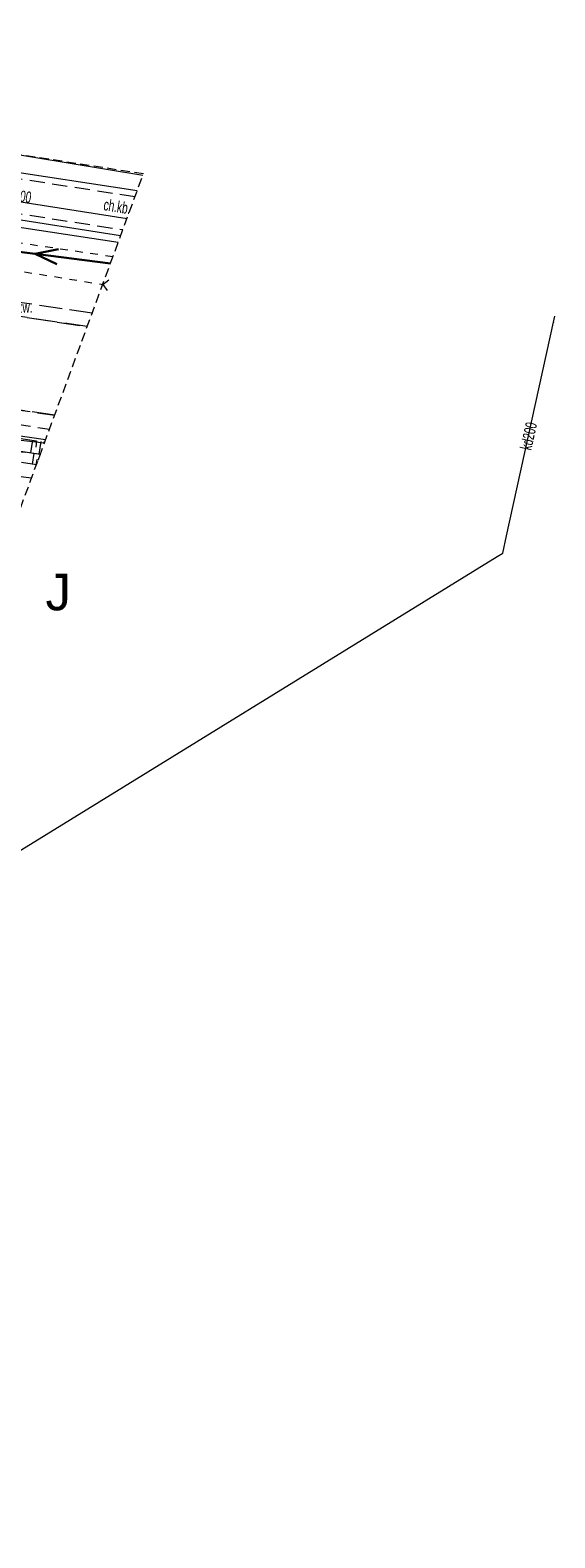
# Model space of a CAD drawing. Header units: metres. Extents: x 6541766 to 6542290, y 5894743 to 5895338.
# Tile 77 of 78: x 6541992 to 6542027, y 5895214 to 5895313. Entities that reach past the tile are written whole.
import ezdxf
from ezdxf.enums import TextEntityAlignment as Align

# ---------------------------------------------------------------- set-up
doc = ezdxf.new("R2010")
doc.units = ezdxf.units.M
for name, pattern in [('0.5_0.5', [1, 0.5, -0.5]), ('1.0_0.5', [1.5, 1, -0.5]), ('1.5_0.5', [2, 1.5, -0.5]), ('2', [0.9, 0.6, -0.3]), ('otkz_500', [1, 0.5, -0.5]), ('suep_nn_500', [0])]:
    doc.linetypes.add(name, pattern=pattern)
for name, color, linetype in [('000 Inne (niezydentyfikowane)', 7, 'Continuous'), ('219-działka ewidencyjna', 7, 'Continuous'), ('chodnik', 7, 'Continuous'), ('chodnik-Atr17', 7, 'Continuous'), ('jezdnia', 7, 'Continuous'), ('jezdnia-Atr17', 7, 'Continuous'), ('przepust', 7, 'Continuous'), ('przewód elektroenergetyczny niskiego napięcia', 7, 'Continuous'), ('przewód elektroenergetyczny podziemny', 7, 'Continuous'), ('przewód gazowy', 7, 'Continuous'), ('przewód kanalizacyjny', 7, 'Continuous'), ('przewód kanalizacyjny-Atr1', 7, 'Continuous'), ('przewód telekomunikacyjny podziemny', 7, 'Continuous'), ('przewód wodociągowy', 7, 'Continuous'), ('skarpa nieumocniona', 7, 'Continuous'), ('Zakres', 7, 'Continuous')]:
    doc.layers.add(name, color=color, linetype=linetype)
for name, color, linetype, lineweight in [('_dr_ścieki kd', 36, 'Continuous', 30), ('A-OPIS', 4, 'Continuous', 20), ('IE - podklad', 8, 'Continuous', 9)]:
    doc.layers.add(name, color=color, linetype=linetype, lineweight=lineweight)
doc.styles.add('MtXpl_Arial59', font='arial.ttf', dxfattribs={"height": 0.2})

# ---------------------------------------------------------------- blocks, each defined once
blk = doc.blocks.new('blok - sanitarne pzt chelmza ng')
at = {"color": 0, "linetype": 'Continuous'}
for p, q in [((6542492.706, 5895298.49), (6542482.786, 5895299.751)), ((6542492.706, 5895298.49), (6542494.257, 5895298.796)), ((6542497.666, 5895297.859), (6542492.706, 5895298.49)), ((6542492.706, 5895298.49), (6542494.131, 5895297.804))]:
    blk.add_line(p, q, dxfattribs=at)
at = {"layer": 'przewód elektroenergetyczny niskiego napięcia', "color": 1, "linetype": 'suep_nn_500', "lineweight": 9}
blk.add_line((6542497.666, 5895297.859), (6542488.77, 5895298.99), dxfattribs=at)
at = {"layer": 'przewód elektroenergetyczny podziemny', "color": 1, "linetype": 'Continuous', "lineweight": 9}
for p, q in [((6542499.791, 5895303.634), (6542488.787, 5895305.443)), ((6542461.49, 5895290.96), (6542493.406, 5895286.278)), ((6542492.474, 5895283.744), (6542489.6, 5895284.12))]:
    blk.add_line(p, q, dxfattribs=at)
at = {"layer": 'przewód gazowy', "color": 52, "linetype": 'Continuous', "lineweight": 9}
for p, q in [((6542498.329, 5895299.661), (6542481.85, 5895302.25)), ((6542485.89, 5895301.11), (6542498.178, 5895299.25))]:
    blk.add_line(p, q, dxfattribs=at)
at = {"layer": 'przewód kanalizacyjny', "color": 34, "linetype": 'Continuous', "lineweight": 9}
for p, q in [((6542474.77, 5895304.56), (6542498.753, 5895300.813)), ((6542474.77, 5895304.56), (6542498.753, 5895300.813)), ((6542523.71, 5895279.95), (6542526.8, 5895293.99)), ((6542526.8, 5895293.99), (6542526.88, 5895294.38)), ((6542523.47, 5895278.83), (6542523.71, 5895279.95)), ((6542523.08, 5895278.6), (6542523.47, 5895278.83)), ((6542454.82, 5895236.55), (6542523.08, 5895278.6))]:
    blk.add_line(p, q, dxfattribs=at)
at = {"layer": 'przewód telekomunikacyjny podziemny', "color": 30, "linetype": 'Continuous', "lineweight": 9}
blk.add_line((6542479.54, 5895305.7), (6542499.424, 5895302.636), dxfattribs=at)
blk.add_line((6542479.54, 5895305.7), (6542499.424, 5895302.636), dxfattribs=at)
at = {"layer": 'przewód wodociągowy', "color": 5, "linetype": 'Continuous', "lineweight": 9}
blk.add_line((6542434.77, 5895292.78), (6542493.327, 5895286.062), dxfattribs=at)
at = {"layer": 'przewód kanalizacyjny-Atr1', "color": 34, "lineweight": 9, "width": 0.667}
blk.add_text('kd300', height=0.75, rotation=351.12, dxfattribs=at).set_placement((6542490.6, 5895302.09))
blk.add_text('kd200', height=0.75, rotation=77.588, dxfattribs=at).set_placement((6542524.96, 5895285.62), align=Align.MIDDLE_LEFT)
blk = doc.blocks.new('blok - podklad szary rfqfqw')
at = {"color": 8, "linetype": 'Continuous', "lineweight": 9}
for q in [(6541997.564, 5895296.769), (6541997.451, 5895296.07)]:
    blk.add_line((6541997.158, 5895296.476), q, dxfattribs=at)
at = {"color": 8, "linetype": 'Continuous', "lineweight": 9, "extrusion": (0, 0, -1)}
for points in [[(-6542026.762, 5895293.966), (-6542026.776, 5895294.028), (-6542026.756, 5895294)], [(-6542026.776, 5895294.028), (-6542026.762, 5895293.966), (-6542026.79, 5895293.946)], [(-6542026.776, 5895294.028), (-6542026.79, 5895293.946), (-6542026.81, 5895294.034)], [(-6542026.81, 5895294.034), (-6542026.79, 5895293.946), (-6542026.824, 5895293.952)], [(-6542026.81, 5895294.034), (-6542026.824, 5895293.952), (-6542026.838, 5895294.014)], [(-6542026.838, 5895294.014), (-6542026.824, 5895293.952), (-6542026.844, 5895293.98)], [(-6542023.042, 5895278.576), (-6542023.056, 5895278.638), (-6542023.036, 5895278.61)], [(-6542023.056, 5895278.638), (-6542023.042, 5895278.576), (-6542023.07, 5895278.556)], [(-6542023.056, 5895278.638), (-6542023.07, 5895278.556), (-6542023.09, 5895278.644)], [(-6542023.09, 5895278.644), (-6542023.07, 5895278.556), (-6542023.104, 5895278.562)], [(-6542023.09, 5895278.644), (-6542023.104, 5895278.562), (-6542023.118, 5895278.624)], [(-6542023.118, 5895278.624), (-6542023.104, 5895278.562), (-6542023.124, 5895278.59)]]:
    blk.add_solid(points, dxfattribs=at)
at = {"layer": '000 Inne (niezydentyfikowane)', "color": 8, "linetype": 'Continuous', "lineweight": 9}
for p, q in [((6541992.54, 5895286.24), (6541992.41, 5895285.41)), ((6541992.81, 5895286.19), (6541992.75, 5895285.78)), ((6541993.09, 5895286.15), (6541992.96, 5895285.32)), ((6541992.54, 5895284.67), (6541992.65, 5895285.37)), ((6541992.79, 5895284.63), (6541992.85, 5895284.98))]:
    blk.add_line(p, q, dxfattribs=at)
at = {"layer": '219-działka ewidencyjna', "color": 8, "linetype": '0.5_0.5', "lineweight": 9}
for p, q in [((6541997.825, 5895298.289), (6541974.09, 5895301.8)), ((6541993.053, 5895285.318), (6541971.68, 5895287.69))]:
    blk.add_line(p, q, dxfattribs=at)
at = {"layer": 'chodnik', "color": 8, "linetype": '1.0_0.5', "lineweight": 9}
for p, q in [((6541999.274, 5895302.229), (6541973.97, 5895306.14)), ((6541971.6, 5895304.22), (6541998.482, 5895300.075))]:
    blk.add_line(p, q, dxfattribs=at)
at = {"layer": 'jezdnia', "color": 8, "linetype": '1.5_0.5', "lineweight": 9}
for p, q in [((6541996.465, 5895294.593), (6541978.52, 5895297.2)), ((6541978.34, 5895296.33), (6541996.142, 5895293.716)), ((6541996.142, 5895293.716), (6541978.34, 5895296.33)), ((6541993.998, 5895287.887), (6541973.08, 5895290.9)), ((6541973.08, 5895290.9), (6541993.998, 5895287.887)), ((6541971.13, 5895290.25), (6541993.662, 5895286.974))]:
    blk.add_line(p, q, dxfattribs=at)
at = {"layer": 'przepust', "color": 8, "linetype": 'otkz_500', "lineweight": 9}
blk.add_line((6541990.03, 5895297.62), (6541997.158, 5895296.476), dxfattribs=at)
at = {"layer": 'skarpa nieumocniona', "color": 8, "linetype": '1.0_0.5', "lineweight": 9}
for p, q in [((6541976.96, 5895288.63), (6541993.345, 5895286.111)), ((6541993.05, 5895285.31), (6541976.8, 5895287.87)), ((6541976.8, 5895287.87), (6541993.05, 5895285.31)), ((6541992.8, 5895284.63), (6541976.65, 5895287.15)), ((6541993.05, 5895285.31), (6541992.902, 5895284.908)), ((6541993.056, 5895285.326), (6541993.05, 5895285.31))]:
    blk.add_line(p, q, dxfattribs=at)
at = {"layer": 'Zakres', "color": 8, "linetype": '2', "lineweight": 9}
for p, q in [((6541999.83, 5895303.74), (6541938.62, 5895313.18)), ((6541999.83, 5895303.74), (6541938.62, 5895313.18)), ((6541999.83, 5895303.74), (6541938.62, 5895313.18)), ((6541999.83, 5895303.74), (6541938.62, 5895313.18)), ((6541965.96, 5895211.67), (6541999.83, 5895303.74)), ((6541965.96, 5895211.67), (6541999.83, 5895303.74)), ((6541965.96, 5895211.67), (6541999.83, 5895303.74)), ((6541965.96, 5895211.67), (6541999.83, 5895303.74))]:
    blk.add_line(p, q, dxfattribs=at)
at = {"layer": 'A-OPIS', "color": 8, "lineweight": 9, "style": 'MtXpl_Arial59'}
blk.add_text('J', height=2.4, dxfattribs=at).set_placement((6541993.396, 5895275.064))
at = {"layer": 'chodnik-Atr17', "color": 8, "lineweight": 9, "width": 0.667}
blk.add_text('ch.kb.', height=0.75, rotation=350.961, dxfattribs=at).set_placement((6541997.17, 5895301.36))
blk.add_text('ch.kb.', height=0.75, rotation=350.961, dxfattribs=at).set_placement((6541997.17, 5895301.36))
at = {"layer": 'jezdnia-Atr17', "color": 8, "lineweight": 9, "width": 0.667}
blk.add_text('j.zw.', height=0.75, dxfattribs=at).set_placement((6541991.21, 5895295.37), align=Align.TOP_LEFT)

msp = doc.modelspace()

# ---------------------------------------------------------------- block references
at = {"layer": '_dr_ścieki kd', "lineweight": 9}
msp.add_blockref('blok - sanitarne pzt chelmza ng', (-500, 0), dxfattribs=at)
at = {"layer": 'IE - podklad'}
msp.add_blockref('blok - podklad szary rfqfqw', (0, 0), dxfattribs=at)

doc.saveas('drawing.dxf')
